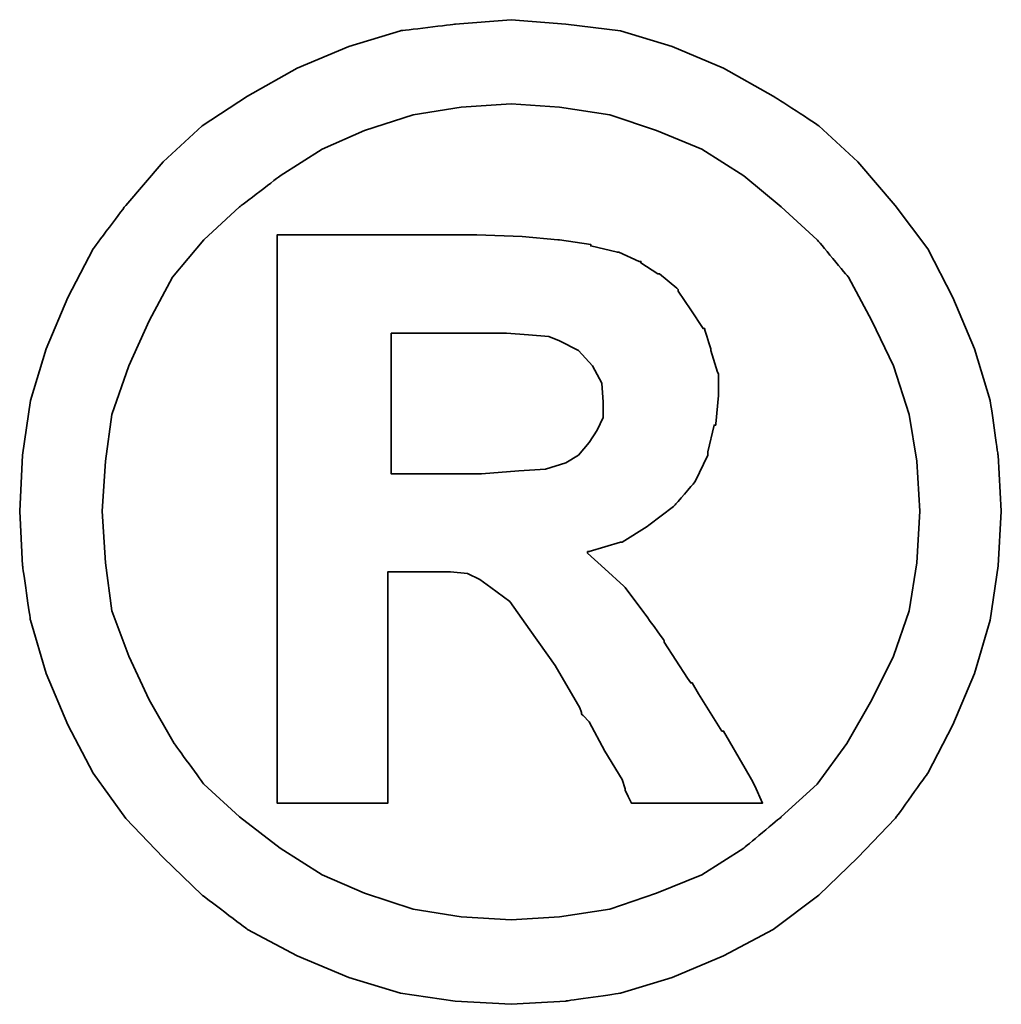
# Model space of a CAD drawing. Header units: millimetres. Extents: x 393 to 508, y 187 to 247.
# Tile 50 of 53: x 463.09 to 463.384, y 217.768 to 218.063. Entities that reach past the tile are written whole.
import ezdxf

# ---------------------------------------------------------------- set-up
doc = ezdxf.new("R2010")
doc.units = ezdxf.units.MM
doc.header["$LTSCALE"] = 0.06
doc.layers.add('DIM', color=4, linetype='CONTINUOUS')
doc.layers.add('layer 1', color=7, linetype='CONTINUOUS')

# ---------------------------------------------------------------- blocks, each defined once
blk = doc.blocks.new('TBI MOTION logo(完整正式版)')
at = {"layer": 'layer 1', "color": 22, "lineweight": 35}
for points, knots in [([(81.20634, 4.98624), (81.20634, 4.98624), (81.18649, 5.32862), (81.18649, 5.32862), (81.18649, 5.32862), (81.18649, 5.32862), (81.13886, 5.66206), (81.13886, 5.66206), (81.13886, 5.66206), (81.13886, 5.66206), (81.04359, 5.97764), (81.04359, 5.97764), (81.04359, 5.97764), (81.04359, 5.97764), (80.91061, 6.29124), (80.91061, 6.29124), (80.91061, 6.29124), (80.91061, 6.29124), (80.75778, 6.58697), (80.75778, 6.58697), (80.75778, 6.58697), (80.75778, 6.58697), (80.5593, 6.85294), (80.5593, 6.85294), (80.5593, 6.85294), (80.5593, 6.85294), (80.33105, 7.1189), (80.33105, 7.1189), (80.33105, 7.1189), (80.33105, 7.1189), (80.09287, 7.33921), (80.09287, 7.33921), (80.09287, 7.33921), (80.09287, 7.33921), (79.815, 7.51982), (79.815, 7.51982), (79.815, 7.51982), (79.815, 7.51982), (79.51133, 7.69051), (79.51133, 7.69051), (79.51133, 7.69051), (79.51133, 7.69051), (79.19773, 7.8235), (79.19773, 7.8235), (79.19773, 7.8235), (79.19773, 7.8235), (78.88215, 7.91877), (78.88215, 7.91877), (78.88215, 7.91877), (78.88215, 7.91877), (78.54871, 7.95846), (78.54871, 7.95846), (78.54871, 7.95846), (78.54871, 7.95846), (78.21526, 7.98625), (78.21526, 7.98625), (78.21526, 7.98625), (78.21526, 7.98625), (77.87388, 7.95846), (77.87388, 7.95846), (77.87388, 7.95846), (77.87388, 7.95846), (77.54044, 7.91877), (77.54044, 7.91877), (77.54044, 7.91877), (77.54044, 7.91877), (77.22485, 7.8235), (77.22485, 7.8235), (77.22485, 7.8235), (77.22485, 7.8235), (76.91027, 7.69051), (76.91027, 7.69051), (76.91027, 7.69051), (76.91027, 7.69051), (76.6056, 7.51982), (76.6056, 7.51982), (76.6056, 7.51982), (76.6056, 7.51982), (76.32972, 7.33921), (76.32972, 7.33921), (76.32972, 7.33921), (76.32972, 7.33921), (76.09154, 7.1189), (76.09154, 7.1189), (76.09154, 7.1189), (76.09154, 7.1189), (75.86329, 6.85294), (75.86329, 6.85294), (75.86329, 6.85294), (75.86329, 6.85294), (75.66382, 6.58697), (75.66382, 6.58697), (75.66382, 6.58697), (75.66382, 6.58697), (75.51099, 6.29124), (75.51099, 6.29124), (75.51099, 6.29124), (75.51099, 6.29124), (75.37702, 5.97764), (75.37702, 5.97764), (75.37702, 5.97764), (75.37702, 5.97764), (75.28175, 5.66206), (75.28175, 5.66206), (75.28175, 5.66206), (75.28175, 5.66206), (75.23411, 5.32862), (75.23411, 5.32862), (75.23411, 5.32862), (75.23411, 5.32862), (75.21625, 4.98624), (75.21625, 4.98624), (75.21625, 4.98624), (75.21625, 4.98624), (75.23411, 4.6528), (75.23411, 4.6528), (75.23411, 4.6528), (75.23411, 4.6528), (75.28175, 4.32035), (75.28175, 4.32035), (75.28175, 4.32035), (75.28175, 4.32035), (75.37702, 3.99583), (75.37702, 3.99583), (75.37702, 3.99583), (75.37702, 3.99583), (75.51099, 3.68224), (75.51099, 3.68224), (75.51099, 3.68224), (75.51099, 3.68224), (75.66382, 3.38749), (75.66382, 3.38749), (75.66382, 3.38749), (75.66382, 3.38749), (75.86329, 3.10963), (75.86329, 3.10963), (75.86329, 3.10963), (75.86329, 3.10963), (76.09154, 2.87145), (76.09154, 2.87145), (76.09154, 2.87145), (76.09154, 2.87145), (76.32972, 2.6432), (76.32972, 2.6432), (76.32972, 2.6432), (76.32972, 2.6432), (76.6056, 2.43381), (76.6056, 2.43381), (76.6056, 2.43381), (76.6056, 2.43381), (76.91027, 2.27205), (76.91027, 2.27205), (76.91027, 2.27205), (76.91027, 2.27205), (77.22485, 2.13906), (77.22485, 2.13906), (77.22485, 2.13906), (77.22485, 2.13906), (77.54044, 2.0438), (77.54044, 2.0438), (77.54044, 2.0438), (77.54044, 2.0438), (77.87388, 1.99616), (77.87388, 1.99616), (77.87388, 1.99616), (77.87388, 1.99616), (78.21526, 1.97631), (78.21526, 1.97631), (78.21526, 1.97631), (78.21526, 1.97631), (78.54871, 1.99616), (78.54871, 1.99616), (78.54871, 1.99616), (78.54871, 1.99616), (78.88215, 2.0438), (78.88215, 2.0438), (78.88215, 2.0438), (78.88215, 2.0438), (79.19773, 2.13906), (79.19773, 2.13906), (79.19773, 2.13906), (79.19773, 2.13906), (79.51133, 2.27205), (79.51133, 2.27205), (79.51133, 2.27205), (79.51133, 2.27205), (79.815, 2.43381), (79.815, 2.43381), (79.815, 2.43381), (79.815, 2.43381), (80.09287, 2.6432), (80.09287, 2.6432), (80.09287, 2.6432), (80.09287, 2.6432), (80.33105, 2.87145), (80.33105, 2.87145), (80.33105, 2.87145), (80.33105, 2.87145), (80.5593, 3.10963), (80.5593, 3.10963), (80.5593, 3.10963), (80.5593, 3.10963), (80.75778, 3.38749), (80.75778, 3.38749), (80.75778, 3.38749), (80.75778, 3.38749), (80.91061, 3.68224), (80.91061, 3.68224), (80.91061, 3.68224), (80.91061, 3.68224), (81.04359, 3.99583), (81.04359, 3.99583), (81.04359, 3.99583), (81.04359, 3.99583), (81.13886, 4.32035), (81.13886, 4.32035), (81.13886, 4.32035), (81.13886, 4.32035), (81.18649, 4.6528), (81.18649, 4.6528), (81.18649, 4.6528), (81.18649, 4.6528), (81.20634, 4.98624), (81.20634, 4.98624)], [0, 0, 0, 0, 0.0178571, 0.0178571, 0.0178571, 0.0178572, 0.0357143, 0.0357143, 0.0357143, 0.0357143, 0.0535714, 0.0535714, 0.0535714, 0.0535714, 0.0714286, 0.0714286, 0.0714286, 0.0714286, 0.0892857, 0.0892857, 0.0892857, 0.0892857, 0.1071429, 0.1071429, 0.1071429, 0.1071429, 0.125, 0.125, 0.125, 0.125, 0.1428571, 0.1428571, 0.1428571, 0.1428572, 0.1607143, 0.1607143, 0.1607143, 0.1607143, 0.1785714, 0.1785714, 0.1785714, 0.1785714, 0.1964286, 0.1964286, 0.1964286, 0.1964286, 0.2142857, 0.2142857, 0.2142857, 0.2142857, 0.2321429, 0.2321429, 0.2321429, 0.2321429, 0.25, 0.25, 0.25, 0.25, 0.2678571, 0.2678571, 0.2678571, 0.2678572, 0.2857143, 0.2857143, 0.2857143, 0.2857143, 0.3035714, 0.3035714, 0.3035714, 0.3035714, 0.3214286, 0.3214286, 0.3214286, 0.3214286, 0.3392857, 0.3392857, 0.3392857, 0.3392857, 0.3571429, 0.3571429, 0.3571429, 0.3571429, 0.375, 0.375, 0.375, 0.375, 0.3928571, 0.3928571, 0.3928571, 0.3928572, 0.4107143, 0.4107143, 0.4107143, 0.4107143, 0.4285714, 0.4285714, 0.4285714, 0.4285714, 0.4464286, 0.4464286, 0.4464286, 0.4464286, 0.4642857, 0.4642857, 0.4642857, 0.4642857, 0.4821429, 0.4821429, 0.4821429, 0.4821429, 0.5, 0.5, 0.5, 0.5, 0.5178571, 0.5178571, 0.5178571, 0.5178572, 0.5357143, 0.5357143, 0.5357143, 0.5357143, 0.5535714, 0.5535714, 0.5535714, 0.5535714, 0.5714286, 0.5714286, 0.5714286, 0.5714286, 0.5892857, 0.5892857, 0.5892857, 0.5892857, 0.6071429, 0.6071429, 0.6071429, 0.6071429, 0.625, 0.625, 0.625, 0.625, 0.6428571, 0.6428571, 0.6428571, 0.6428572, 0.6607143, 0.6607143, 0.6607143, 0.6607143, 0.6785714, 0.6785714, 0.6785714, 0.6785714, 0.6964286, 0.6964286, 0.6964286, 0.6964286, 0.7142857, 0.7142857, 0.7142857, 0.7142857, 0.7321429, 0.7321429, 0.7321429, 0.7321429, 0.75, 0.75, 0.75, 0.75, 0.7678571, 0.7678571, 0.7678571, 0.7678572, 0.7857143, 0.7857143, 0.7857143, 0.7857143, 0.8035714, 0.8035714, 0.8035714, 0.8035714, 0.8214286, 0.8214286, 0.8214286, 0.8214286, 0.8392857, 0.8392857, 0.8392857, 0.8392857, 0.8571429, 0.8571429, 0.8571429, 0.8571429, 0.875, 0.875, 0.875, 0.875, 0.8928571, 0.8928571, 0.8928571, 0.8928572, 0.9107143, 0.9107143, 0.9107143, 0.9107143, 0.9285714, 0.9285714, 0.9285714, 0.9285714, 0.9464286, 0.9464286, 0.9464286, 0.9464286, 0.9642857, 0.9642857, 0.9642857, 0.9642857, 0.9821429, 0.9821429, 0.9821429, 0.9821429, 1, 1, 1, 1]), ([(80.71014, 4.98624), (80.71014, 4.98624), (80.69129, 5.29091), (80.69129, 5.29091), (80.69129, 5.29091), (80.69129, 5.29091), (80.64464, 5.57672), (80.64464, 5.57672), (80.64464, 5.57672), (80.64464, 5.57672), (80.54937, 5.87245), (80.54937, 5.87245), (80.54937, 5.87245), (80.54937, 5.87245), (80.41639, 6.14833), (80.41639, 6.14833), (80.41639, 6.14833), (80.41639, 6.14833), (80.27349, 6.41429), (80.27349, 6.41429), (80.27349, 6.41429), (80.27349, 6.41429), (80.08295, 6.64255), (80.08295, 6.64255), (80.08295, 6.64255), (80.08295, 6.64255), (79.86264, 6.84301), (79.86264, 6.84301), (79.86264, 6.84301), (79.86264, 6.84301), (79.63439, 7.03355), (79.63439, 7.03355), (79.63439, 7.03355), (79.63439, 7.03355), (79.37835, 7.1963), (79.37835, 7.1963), (79.37835, 7.1963), (79.37835, 7.1963), (79.10246, 7.30944), (79.10246, 7.30944), (79.10246, 7.30944), (79.10246, 7.30944), (78.81665, 7.40471), (78.81665, 7.40471), (78.81665, 7.40471), (78.81665, 7.40471), (78.511, 7.45234), (78.511, 7.45234), (78.511, 7.45234), (78.511, 7.45234), (78.21526, 7.47219), (78.21526, 7.47219), (78.21526, 7.47219), (78.21526, 7.47219), (77.9106, 7.45234), (77.9106, 7.45234), (77.9106, 7.45234), (77.9106, 7.45234), (77.61685, 7.40471), (77.61685, 7.40471), (77.61685, 7.40471), (77.61685, 7.40471), (77.32012, 7.30944), (77.32012, 7.30944), (77.32012, 7.30944), (77.32012, 7.30944), (77.06309, 7.1963), (77.06309, 7.1963), (77.06309, 7.1963), (77.06309, 7.1963), (76.80606, 7.03355), (76.80606, 7.03355), (76.80606, 7.03355), (76.80606, 7.03355), (76.55797, 6.84301), (76.55797, 6.84301), (76.55797, 6.84301), (76.55797, 6.84301), (76.34063, 6.64255), (76.34063, 6.64255), (76.34063, 6.64255), (76.34063, 6.64255), (76.1491, 6.41429), (76.1491, 6.41429), (76.1491, 6.41429), (76.1491, 6.41429), (76.0062, 6.14833), (76.0062, 6.14833), (76.0062, 6.14833), (76.0062, 6.14833), (75.88314, 5.87245), (75.88314, 5.87245), (75.88314, 5.87245), (75.88314, 5.87245), (75.77794, 5.57672), (75.77794, 5.57672), (75.77794, 5.57672), (75.77794, 5.57672), (75.73924, 5.29091), (75.73924, 5.29091), (75.73924, 5.29091), (75.73924, 5.29091), (75.72039, 4.98624), (75.72039, 4.98624), (75.72039, 4.98624), (75.72039, 4.98624), (75.73924, 4.67165), (75.73924, 4.67165), (75.73924, 4.67165), (75.73924, 4.67165), (75.77794, 4.37791), (75.77794, 4.37791), (75.77794, 4.37791), (75.77794, 4.37791), (75.88314, 4.10102), (75.88314, 4.10102), (75.88314, 4.10102), (75.88314, 4.10102), (76.0062, 3.83407), (76.0062, 3.83407), (76.0062, 3.83407), (76.0062, 3.83407), (76.15902, 3.56811), (76.15902, 3.56811), (76.15902, 3.56811), (76.15902, 3.56811), (76.34063, 3.32001), (76.34063, 3.32001), (76.34063, 3.32001), (76.34063, 3.32001), (76.55797, 3.11955), (76.55797, 3.11955), (76.55797, 3.11955), (76.55797, 3.11955), (76.80606, 2.92901), (76.80606, 2.92901), (76.80606, 2.92901), (76.80606, 2.92901), (77.06309, 2.76725), (77.06309, 2.76725), (77.06309, 2.76725), (77.06309, 2.76725), (77.32012, 2.65412), (77.32012, 2.65412), (77.32012, 2.65412), (77.32012, 2.65412), (77.61685, 2.55786), (77.61685, 2.55786), (77.61685, 2.55786), (77.61685, 2.55786), (77.9106, 2.51022), (77.9106, 2.51022), (77.9106, 2.51022), (77.9106, 2.51022), (78.21526, 2.49137), (78.21526, 2.49137), (78.21526, 2.49137), (78.21526, 2.49137), (78.511, 2.51022), (78.511, 2.51022), (78.511, 2.51022), (78.511, 2.51022), (78.81665, 2.55786), (78.81665, 2.55786), (78.81665, 2.55786), (78.81665, 2.55786), (79.10246, 2.65412), (79.10246, 2.65412), (79.10246, 2.65412), (79.10246, 2.65412), (79.37835, 2.76725), (79.37835, 2.76725), (79.37835, 2.76725), (79.37835, 2.76725), (79.63439, 2.92901), (79.63439, 2.92901), (79.63439, 2.92901), (79.63439, 2.92901), (79.86264, 3.11955), (79.86264, 3.11955), (79.86264, 3.11955), (79.86264, 3.11955), (80.08295, 3.32001), (80.08295, 3.32001), (80.08295, 3.32001), (80.08295, 3.32001), (80.26356, 3.56811), (80.26356, 3.56811), (80.26356, 3.56811), (80.26356, 3.56811), (80.41639, 3.83407), (80.41639, 3.83407), (80.41639, 3.83407), (80.41639, 3.83407), (80.54937, 4.10102), (80.54937, 4.10102), (80.54937, 4.10102), (80.54937, 4.10102), (80.64464, 4.37791), (80.64464, 4.37791), (80.64464, 4.37791), (80.64464, 4.37791), (80.69129, 4.67165), (80.69129, 4.67165), (80.69129, 4.67165), (80.69129, 4.67165), (80.71014, 4.98624), (80.71014, 4.98624)], [0, 0, 0, 0, 0.0192308, 0.0192308, 0.0192308, 0.0192308, 0.0384615, 0.0384615, 0.0384615, 0.0384615, 0.0576923, 0.0576923, 0.0576923, 0.0576923, 0.0769231, 0.0769231, 0.0769231, 0.0769231, 0.0961538, 0.0961538, 0.0961538, 0.0961539, 0.1153846, 0.1153846, 0.1153846, 0.1153846, 0.1346154, 0.1346154, 0.1346154, 0.1346154, 0.1538462, 0.1538462, 0.1538462, 0.1538462, 0.1730769, 0.1730769, 0.1730769, 0.1730769, 0.1923077, 0.1923077, 0.1923077, 0.1923077, 0.2115385, 0.2115385, 0.2115385, 0.2115385, 0.2307692, 0.2307692, 0.2307692, 0.2307692, 0.25, 0.25, 0.25, 0.25, 0.2692308, 0.2692308, 0.2692308, 0.2692308, 0.2884615, 0.2884615, 0.2884615, 0.2884615, 0.3076923, 0.3076923, 0.3076923, 0.3076923, 0.3269231, 0.3269231, 0.3269231, 0.3269231, 0.3461538, 0.3461538, 0.3461538, 0.3461539, 0.3653846, 0.3653846, 0.3653846, 0.3653846, 0.3846154, 0.3846154, 0.3846154, 0.3846154, 0.4038462, 0.4038462, 0.4038462, 0.4038462, 0.4230769, 0.4230769, 0.4230769, 0.4230769, 0.4423077, 0.4423077, 0.4423077, 0.4423077, 0.4615385, 0.4615385, 0.4615385, 0.4615385, 0.4807692, 0.4807692, 0.4807692, 0.4807692, 0.5, 0.5, 0.5, 0.5, 0.5192308, 0.5192308, 0.5192308, 0.5192308, 0.5384615, 0.5384615, 0.5384615, 0.5384615, 0.5576923, 0.5576923, 0.5576923, 0.5576923, 0.5769231, 0.5769231, 0.5769231, 0.5769231, 0.5961538, 0.5961538, 0.5961538, 0.5961539, 0.6153846, 0.6153846, 0.6153846, 0.6153846, 0.6346154, 0.6346154, 0.6346154, 0.6346154, 0.6538462, 0.6538462, 0.6538462, 0.6538462, 0.6730769, 0.6730769, 0.6730769, 0.6730769, 0.6923077, 0.6923077, 0.6923077, 0.6923077, 0.7115385, 0.7115385, 0.7115385, 0.7115385, 0.7307692, 0.7307692, 0.7307692, 0.7307692, 0.75, 0.75, 0.75, 0.75, 0.7692308, 0.7692308, 0.7692308, 0.7692308, 0.7884615, 0.7884615, 0.7884615, 0.7884615, 0.8076923, 0.8076923, 0.8076923, 0.8076923, 0.8269231, 0.8269231, 0.8269231, 0.8269231, 0.8461538, 0.8461538, 0.8461538, 0.8461539, 0.8653846, 0.8653846, 0.8653846, 0.8653846, 0.8846154, 0.8846154, 0.8846154, 0.8846154, 0.9038462, 0.9038462, 0.9038462, 0.9038462, 0.9230769, 0.9230769, 0.9230769, 0.9230769, 0.9423077, 0.9423077, 0.9423077, 0.9423077, 0.9615385, 0.9615385, 0.9615385, 0.9615385, 0.9807692, 0.9807692, 0.9807692, 0.9807692, 1, 1, 1, 1]), ([(76.78721, 3.2823), (76.78721, 3.2823), (76.78721, 3.32001), (76.78721, 3.32001), (76.78721, 3.32001), (76.78721, 3.32001), (76.78721, 3.42422), (76.78721, 3.42422), (76.78721, 3.42422), (76.78721, 3.42422), (76.78721, 3.59689), (76.78721, 3.59689), (76.78721, 3.59689), (76.78721, 3.59689), (76.78721, 3.80529), (76.78721, 3.80529), (76.78721, 3.80529), (76.78721, 3.80529), (76.78721, 4.0524), (76.78721, 4.0524), (76.78721, 4.0524), (76.78721, 4.0524), (76.78721, 4.32035), (76.78721, 4.32035), (76.78721, 4.32035), (76.78721, 4.32035), (76.78721, 4.92868), (76.78721, 4.92868), (76.78721, 4.92868), (76.78721, 4.92868), (76.78721, 5.53801), (76.78721, 5.53801), (76.78721, 5.53801), (76.78721, 5.53801), (76.78721, 5.82482), (76.78721, 5.82482), (76.78721, 5.82482), (76.78721, 5.82482), (76.78721, 6.07291), (76.78721, 6.07291), (76.78721, 6.07291), (76.78721, 6.07291), (76.78721, 6.30017), (76.78721, 6.30017), (76.78721, 6.30017), (76.78721, 6.30017), (76.78721, 6.45399), (76.78721, 6.45399), (76.78721, 6.45399), (76.78721, 6.45399), (76.78721, 6.5572), (76.78721, 6.5572), (76.78721, 6.5572), (76.78721, 6.5572), (76.78721, 6.59689), (76.78721, 6.59689), (76.78721, 6.59689), (76.78721, 6.59689), (76.78721, 6.67232), (76.78721, 6.67232), (76.78721, 6.67232), (76.78721, 6.67232), (76.8537, 6.67232), (76.8537, 6.67232), (76.8537, 6.67232), (76.8537, 6.67232), (76.87355, 6.67232), (76.87355, 6.67232), (76.87355, 6.67232), (76.87355, 6.67232), (76.91027, 6.67232), (76.91027, 6.67232), (76.91027, 6.67232), (76.91027, 6.67232), (77.04424, 6.67232), (77.04424, 6.67232), (77.04424, 6.67232), (77.04424, 6.67232), (77.22485, 6.67232), (77.22485, 6.67232), (77.22485, 6.67232), (77.22485, 6.67232), (77.43524, 6.67232), (77.43524, 6.67232), (77.43524, 6.67232), (77.43524, 6.67232), (77.65357, 6.67232), (77.65357, 6.67232), (77.65357, 6.67232), (77.65357, 6.67232), (77.82625, 6.67232), (77.82625, 6.67232), (77.82625, 6.67232), (77.82625, 6.67232), (77.94037, 6.67232), (77.94037, 6.67232), (77.94037, 6.67232), (77.94037, 6.67232), (77.97709, 6.67232), (77.97709, 6.67232), (77.97709, 6.67232), (77.97709, 6.67232), (77.99694, 6.67232), (77.99694, 6.67232), (77.99694, 6.67232), (77.99694, 6.67232), (78.00686, 6.67232), (78.00686, 6.67232), (78.00686, 6.67232), (78.00686, 6.67232), (78.28275, 6.6624), (78.28275, 6.6624), (78.28275, 6.6624), (78.28275, 6.6624), (78.50107, 6.64255), (78.50107, 6.64255), (78.50107, 6.64255), (78.50107, 6.64255), (78.511, 6.64255), (78.511, 6.64255), (78.511, 6.64255), (78.511, 6.64255), (78.70154, 6.61476), (78.70154, 6.61476), (78.70154, 6.61476), (78.70154, 6.61476), (78.70154, 6.60483), (78.70154, 6.60483), (78.70154, 6.60483), (78.70154, 6.60483), (78.86429, 6.56713), (78.86429, 6.56713), (78.86429, 6.56713), (78.86429, 6.56713), (78.87223, 6.56713), (78.87223, 6.56713), (78.87223, 6.56713), (78.87223, 6.56713), (78.99727, 6.51056), (78.99727, 6.51056), (78.99727, 6.51056), (78.99727, 6.51056), (79.00719, 6.51056), (79.00719, 6.51056), (79.00719, 6.51056), (79.00719, 6.51056), (79.00719, 6.50162), (79.00719, 6.50162), (79.00719, 6.50162), (79.00719, 6.50162), (79.1104, 6.43415), (79.1104, 6.43415), (79.1104, 6.43415), (79.1104, 6.43415), (79.12132, 6.43415), (79.12132, 6.43415), (79.12132, 6.43415), (79.12132, 6.43415), (79.22552, 6.34781), (79.22552, 6.34781), (79.22552, 6.34781), (79.22552, 6.34781), (79.23544, 6.33888), (79.23544, 6.33888), (79.23544, 6.33888), (79.23544, 6.33888), (79.23544, 6.32895), (79.23544, 6.32895), (79.23544, 6.32895), (79.23544, 6.32895), (79.31087, 6.21483), (79.31087, 6.21483), (79.31087, 6.21483), (79.31087, 6.21483), (79.38629, 6.1007), (79.38629, 6.1007), (79.38629, 6.1007), (79.38629, 6.1007), (79.3972, 6.1007), (79.3972, 6.1007), (79.3972, 6.1007), (79.3972, 6.1007), (79.3972, 6.09078), (79.3972, 6.09078), (79.3972, 6.09078), (79.3972, 6.09078), (79.43392, 5.97764), (79.43392, 5.97764), (79.43392, 5.97764), (79.43392, 5.97764), (79.43392, 5.96772), (79.43392, 5.96772), (79.43392, 5.96772), (79.43392, 5.96772), (79.47362, 5.83474), (79.47362, 5.83474), (79.47362, 5.83474), (79.47362, 5.83474), (79.48156, 5.82482), (79.48156, 5.82482), (79.48156, 5.82482), (79.48156, 5.82482), (79.48156, 5.69977), (79.48156, 5.69977), (79.48156, 5.69977), (79.48156, 5.69977), (79.48156, 5.69183), (79.48156, 5.69183), (79.48156, 5.69183), (79.48156, 5.69183), (79.4637, 5.51915), (79.4637, 5.51915), (79.4637, 5.51915), (79.4637, 5.51915), (79.4637, 5.51122), (79.4637, 5.51122), (79.4637, 5.51122), (79.4637, 5.51122), (79.45377, 5.51122), (79.45377, 5.51122), (79.45377, 5.51122), (79.45377, 5.51122), (79.41507, 5.34847), (79.41507, 5.34847), (79.41507, 5.34847), (79.41507, 5.34847), (79.41507, 5.33854), (79.41507, 5.33854), (79.41507, 5.33854), (79.41507, 5.33854), (79.41507, 5.32862), (79.41507, 5.32862), (79.41507, 5.32862), (79.41507, 5.32862), (79.33865, 5.16785), (79.33865, 5.16785), (79.33865, 5.16785), (79.33865, 5.16785), (79.33071, 5.15693), (79.33071, 5.15693), (79.33071, 5.15693), (79.33071, 5.15693), (79.2156, 5.02495), (79.2156, 5.02495), (79.2156, 5.02495), (79.2156, 5.02495), (79.20567, 5.01502), (79.20567, 5.01502), (79.20567, 5.01502), (79.20567, 5.01502), (79.05483, 4.89991), (79.05483, 4.89991), (79.05483, 4.89991), (79.05483, 4.89991), (79.04491, 4.89197), (79.04491, 4.89197), (79.04491, 4.89197), (79.04491, 4.89197), (78.89208, 4.7967), (78.89208, 4.7967), (78.89208, 4.7967), (78.89208, 4.7967), (78.88215, 4.7967), (78.88215, 4.7967), (78.88215, 4.7967), (78.88215, 4.7967), (78.69161, 4.73913), (78.69161, 4.73913), (78.69161, 4.73913), (78.69161, 4.73913), (78.68169, 4.73913), (78.68169, 4.73913), (78.68169, 4.73913), (78.68169, 4.73913), (78.68169, 4.72921), (78.68169, 4.72921), (78.68169, 4.72921), (78.68169, 4.72921), (78.78688, 4.63394), (78.78688, 4.63394), (78.78688, 4.63394), (78.78688, 4.63394), (78.902, 4.52875), (78.902, 4.52875), (78.902, 4.52875), (78.902, 4.52875), (78.91093, 4.52081), (78.91093, 4.52081), (78.91093, 4.52081), (78.91093, 4.52081), (79.02506, 4.36798), (79.02506, 4.36798), (79.02506, 4.36798), (79.02506, 4.36798), (79.1501, 4.1953), (79.1501, 4.1953), (79.1501, 4.1953), (79.1501, 4.1953), (79.1501, 4.18736), (79.1501, 4.18736), (79.1501, 4.18736), (79.1501, 4.18736), (79.29201, 3.96705), (79.29201, 3.96705), (79.29201, 3.96705), (79.29201, 3.96705), (79.31087, 3.93828), (79.31087, 3.93828), (79.31087, 3.93828), (79.31087, 3.93828), (79.32079, 3.93828), (79.32079, 3.93828), (79.32079, 3.93828), (79.32079, 3.93828), (79.3585, 3.87178), (79.3585, 3.87178), (79.3585, 3.87178), (79.3585, 3.87178), (79.50141, 3.64353), (79.50141, 3.64353), (79.50141, 3.64353), (79.50141, 3.64353), (79.51133, 3.64353), (79.51133, 3.64353), (79.51133, 3.64353), (79.51133, 3.64353), (79.64431, 3.41528), (79.64431, 3.41528), (79.64431, 3.41528), (79.64431, 3.41528), (79.68202, 3.3478), (79.68202, 3.3478), (79.68202, 3.3478), (79.68202, 3.3478), (79.70187, 3.31009), (79.70187, 3.31009), (79.70187, 3.31009), (79.70187, 3.31009), (79.7495, 3.2049), (79.7495, 3.2049), (79.7495, 3.2049), (79.7495, 3.2049), (79.64431, 3.2049), (79.64431, 3.2049), (79.64431, 3.2049), (79.64431, 3.2049), (79.62546, 3.2049), (79.62546, 3.2049), (79.62546, 3.2049), (79.62546, 3.2049), (79.53912, 3.2049), (79.53912, 3.2049), (79.53912, 3.2049), (79.53912, 3.2049), (79.31087, 3.2049), (79.31087, 3.2049), (79.31087, 3.2049), (79.31087, 3.2049), (79.08262, 3.2049), (79.08262, 3.2049), (79.08262, 3.2049), (79.08262, 3.2049), (79.00719, 3.2049), (79.00719, 3.2049), (79.00719, 3.2049), (79.00719, 3.2049), (78.98735, 3.2049), (78.98735, 3.2049), (78.98735, 3.2049), (78.98735, 3.2049), (78.94964, 3.2049), (78.94964, 3.2049), (78.94964, 3.2049), (78.94964, 3.2049), (78.92979, 3.24459), (78.92979, 3.24459), (78.92979, 3.24459), (78.92979, 3.24459), (78.91093, 3.2823), (78.91093, 3.2823), (78.91093, 3.2823), (78.91093, 3.2823), (78.91093, 3.29223), (78.91093, 3.29223), (78.91093, 3.29223), (78.91093, 3.29223), (78.89208, 3.3478), (78.89208, 3.3478), (78.89208, 3.3478), (78.89208, 3.3478), (78.78688, 3.52048), (78.78688, 3.52048), (78.78688, 3.52048), (78.78688, 3.52048), (78.69161, 3.7001), (78.69161, 3.7001), (78.69161, 3.7001), (78.69161, 3.7001), (78.6539, 3.7388), (78.6539, 3.7388), (78.6539, 3.7388), (78.6539, 3.7388), (78.64398, 3.74873), (78.64398, 3.74873), (78.64398, 3.74873), (78.64398, 3.74873), (78.64398, 3.75766), (78.64398, 3.75766), (78.64398, 3.75766), (78.64398, 3.75766), (78.63405, 3.78644), (78.63405, 3.78644), (78.63405, 3.78644), (78.63405, 3.78644), (78.48321, 4.04347), (78.48321, 4.04347), (78.48321, 4.04347), (78.48321, 4.04347), (78.33038, 4.2618), (78.33038, 4.2618), (78.33038, 4.2618), (78.33038, 4.2618), (78.20732, 4.43447), (78.20732, 4.43447), (78.20732, 4.43447), (78.20732, 4.43447), (78.09221, 4.52081), (78.09221, 4.52081), (78.09221, 4.52081), (78.09221, 4.52081), (78.02472, 4.56845), (78.02472, 4.56845), (78.02472, 4.56845), (78.02472, 4.56845), (77.9493, 4.60616), (77.9493, 4.60616), (77.9493, 4.60616), (77.9493, 4.60616), (77.8451, 4.61608), (77.8451, 4.61608), (77.8451, 4.61608), (77.8451, 4.61608), (77.71113, 4.61608), (77.71113, 4.61608), (77.71113, 4.61608), (77.71113, 4.61608), (77.69128, 4.61608), (77.69128, 4.61608), (77.69128, 4.61608), (77.69128, 4.61608), (77.67342, 4.61608), (77.67342, 4.61608), (77.67342, 4.61608), (77.67342, 4.61608), (77.5583, 4.61608), (77.5583, 4.61608), (77.5583, 4.61608), (77.5583, 4.61608), (77.46303, 4.61608), (77.46303, 4.61608), (77.46303, 4.61608), (77.46303, 4.61608), (77.46303, 4.54761), (77.46303, 4.54761), (77.46303, 4.54761), (77.46303, 4.54761), (77.46303, 4.47318), (77.46303, 4.47318), (77.46303, 4.47318), (77.46303, 4.47318), (77.46303, 4.24294), (77.46303, 4.24294), (77.46303, 4.24294), (77.46303, 4.24294), (77.46303, 3.99583), (77.46303, 3.99583), (77.46303, 3.99583), (77.46303, 3.99583), (77.46303, 3.72888), (77.46303, 3.72888), (77.46303, 3.72888), (77.46303, 3.72888), (77.46303, 3.51055), (77.46303, 3.51055), (77.46303, 3.51055), (77.46303, 3.51055), (77.46303, 3.42422), (77.46303, 3.42422), (77.46303, 3.42422), (77.46303, 3.42422), (77.46303, 3.35773), (77.46303, 3.35773), (77.46303, 3.35773), (77.46303, 3.35773), (77.46303, 3.30017), (77.46303, 3.30017), (77.46303, 3.30017), (77.46303, 3.30017), (77.46303, 3.2823), (77.46303, 3.2823), (77.46303, 3.2823), (77.46303, 3.2823), (77.46303, 3.2049), (77.46303, 3.2049), (77.46303, 3.2049), (77.46303, 3.2049), (77.39753, 3.2049), (77.39753, 3.2049), (77.39753, 3.2049), (77.39753, 3.2049), (77.37768, 3.2049), (77.37768, 3.2049), (77.37768, 3.2049), (77.37768, 3.2049), (77.32012, 3.2049), (77.32012, 3.2049), (77.32012, 3.2049), (77.32012, 3.2049), (77.12165, 3.2049), (77.12165, 3.2049), (77.12165, 3.2049), (77.12165, 3.2049), (76.94897, 3.2049), (76.94897, 3.2049), (76.94897, 3.2049), (76.94897, 3.2049), (76.8924, 3.2049), (76.8924, 3.2049), (76.8924, 3.2049), (76.8924, 3.2049), (76.8537, 3.2049), (76.8537, 3.2049), (76.8537, 3.2049), (76.8537, 3.2049), (76.78721, 3.2049), (76.78721, 3.2049), (76.78721, 3.2049), (76.78721, 3.2049), (76.78721, 3.2823), (76.78721, 3.2823)], [0, 0, 0, 0, 0.0074074, 0.0074074, 0.0074074, 0.0074074, 0.0148148, 0.0148148, 0.0148148, 0.0148148, 0.0222222, 0.0222222, 0.0222222, 0.0222222, 0.0296296, 0.0296296, 0.0296296, 0.0296296, 0.037037, 0.037037, 0.037037, 0.037037, 0.0444444, 0.0444444, 0.0444444, 0.0444445, 0.0518519, 0.0518519, 0.0518519, 0.0518519, 0.0592593, 0.0592593, 0.0592593, 0.0592593, 0.0666667, 0.0666667, 0.0666667, 0.0666667, 0.0740741, 0.0740741, 0.0740741, 0.0740741, 0.0814815, 0.0814815, 0.0814815, 0.0814815, 0.0888889, 0.0888889, 0.0888889, 0.0888889, 0.0962963, 0.0962963, 0.0962963, 0.0962963, 0.1037037, 0.1037037, 0.1037037, 0.1037037, 0.1111111, 0.1111111, 0.1111111, 0.1111111, 0.1185185, 0.1185185, 0.1185185, 0.1185185, 0.1259259, 0.1259259, 0.1259259, 0.1259259, 0.1333333, 0.1333333, 0.1333333, 0.1333333, 0.1407407, 0.1407407, 0.1407407, 0.1407408, 0.1481481, 0.1481481, 0.1481481, 0.1481482, 0.1555556, 0.1555556, 0.1555556, 0.1555556, 0.162963, 0.162963, 0.162963, 0.162963, 0.1703704, 0.1703704, 0.1703704, 0.1703704, 0.1777778, 0.1777778, 0.1777778, 0.1777778, 0.1851852, 0.1851852, 0.1851852, 0.1851852, 0.1925926, 0.1925926, 0.1925926, 0.1925926, 0.2, 0.2, 0.2, 0.2, 0.2074074, 0.2074074, 0.2074074, 0.2074074, 0.2148148, 0.2148148, 0.2148148, 0.2148148, 0.2222222, 0.2222222, 0.2222222, 0.2222222, 0.2296296, 0.2296296, 0.2296296, 0.2296296, 0.237037, 0.237037, 0.237037, 0.237037, 0.2444444, 0.2444444, 0.2444444, 0.2444445, 0.2518519, 0.2518519, 0.2518519, 0.2518519, 0.2592593, 0.2592593, 0.2592593, 0.2592593, 0.2666667, 0.2666667, 0.2666667, 0.2666667, 0.2740741, 0.2740741, 0.2740741, 0.2740741, 0.2814815, 0.2814815, 0.2814815, 0.2814815, 0.2888889, 0.2888889, 0.2888889, 0.2888889, 0.2962963, 0.2962963, 0.2962963, 0.2962963, 0.3037037, 0.3037037, 0.3037037, 0.3037037, 0.3111111, 0.3111111, 0.3111111, 0.3111111, 0.3185185, 0.3185185, 0.3185185, 0.3185185, 0.3259259, 0.3259259, 0.3259259, 0.3259259, 0.3333333, 0.3333333, 0.3333333, 0.3333333, 0.3407407, 0.3407407, 0.3407407, 0.3407408, 0.3481481, 0.3481481, 0.3481481, 0.3481482, 0.3555556, 0.3555556, 0.3555556, 0.3555556, 0.362963, 0.362963, 0.362963, 0.362963, 0.3703704, 0.3703704, 0.3703704, 0.3703704, 0.3777778, 0.3777778, 0.3777778, 0.3777778, 0.3851852, 0.3851852, 0.3851852, 0.3851852, 0.3925926, 0.3925926, 0.3925926, 0.3925926, 0.4, 0.4, 0.4, 0.4, 0.4074074, 0.4074074, 0.4074074, 0.4074074, 0.4148148, 0.4148148, 0.4148148, 0.4148148, 0.4222222, 0.4222222, 0.4222222, 0.4222222, 0.4296296, 0.4296296, 0.4296296, 0.4296296, 0.437037, 0.437037, 0.437037, 0.437037, 0.4444444, 0.4444444, 0.4444444, 0.4444445, 0.4518519, 0.4518519, 0.4518519, 0.4518519, 0.4592593, 0.4592593, 0.4592593, 0.4592593, 0.4666667, 0.4666667, 0.4666667, 0.4666667, 0.4740741, 0.4740741, 0.4740741, 0.4740741, 0.4814815, 0.4814815, 0.4814815, 0.4814815, 0.4888889, 0.4888889, 0.4888889, 0.4888889, 0.4962963, 0.4962963, 0.4962963, 0.4962963, 0.5037037, 0.5037037, 0.5037037, 0.5037037, 0.5111111, 0.5111111, 0.5111111, 0.5111111, 0.5185185, 0.5185185, 0.5185185, 0.5185185, 0.5259259, 0.5259259, 0.5259259, 0.5259259, 0.5333333, 0.5333333, 0.5333333, 0.5333333, 0.5407407, 0.5407407, 0.5407407, 0.5407408, 0.5481481, 0.5481481, 0.5481481, 0.5481482, 0.5555556, 0.5555556, 0.5555556, 0.5555556, 0.562963, 0.562963, 0.562963, 0.562963, 0.5703704, 0.5703704, 0.5703704, 0.5703704, 0.5777778, 0.5777778, 0.5777778, 0.5777778, 0.5851852, 0.5851852, 0.5851852, 0.5851852, 0.5925926, 0.5925926, 0.5925926, 0.5925926, 0.6, 0.6, 0.6, 0.6, 0.6074074, 0.6074074, 0.6074074, 0.6074074, 0.6148148, 0.6148148, 0.6148148, 0.6148148, 0.6222222, 0.6222222, 0.6222222, 0.6222222, 0.6296296, 0.6296296, 0.6296296, 0.6296296, 0.637037, 0.637037, 0.637037, 0.637037, 0.6444444, 0.6444444, 0.6444444, 0.6444445, 0.6518519, 0.6518519, 0.6518519, 0.6518519, 0.6592593, 0.6592593, 0.6592593, 0.6592593, 0.6666667, 0.6666667, 0.6666667, 0.6666667, 0.6740741, 0.6740741, 0.6740741, 0.6740741, 0.6814815, 0.6814815, 0.6814815, 0.6814815, 0.6888889, 0.6888889, 0.6888889, 0.6888889, 0.6962963, 0.6962963, 0.6962963, 0.6962963, 0.7037037, 0.7037037, 0.7037037, 0.7037037, 0.7111111, 0.7111111, 0.7111111, 0.7111111, 0.7185185, 0.7185185, 0.7185185, 0.7185185, 0.7259259, 0.7259259, 0.7259259, 0.7259259, 0.7333333, 0.7333333, 0.7333333, 0.7333333, 0.7407407, 0.7407407, 0.7407407, 0.7407408, 0.7481481, 0.7481481, 0.7481481, 0.7481482, 0.7555556, 0.7555556, 0.7555556, 0.7555556, 0.762963, 0.762963, 0.762963, 0.762963, 0.7703704, 0.7703704, 0.7703704, 0.7703704, 0.7777778, 0.7777778, 0.7777778, 0.7777778, 0.7851852, 0.7851852, 0.7851852, 0.7851852, 0.7925926, 0.7925926, 0.7925926, 0.7925926, 0.8, 0.8, 0.8, 0.8, 0.8074074, 0.8074074, 0.8074074, 0.8074074, 0.8148148, 0.8148148, 0.8148148, 0.8148148, 0.8222222, 0.8222222, 0.8222222, 0.8222222, 0.8296296, 0.8296296, 0.8296296, 0.8296296, 0.837037, 0.837037, 0.837037, 0.837037, 0.8444444, 0.8444444, 0.8444444, 0.8444445, 0.8518519, 0.8518519, 0.8518519, 0.8518519, 0.8592593, 0.8592593, 0.8592593, 0.8592593, 0.8666667, 0.8666667, 0.8666667, 0.8666667, 0.8740741, 0.8740741, 0.8740741, 0.8740741, 0.8814815, 0.8814815, 0.8814815, 0.8814815, 0.8888889, 0.8888889, 0.8888889, 0.8888889, 0.8962963, 0.8962963, 0.8962963, 0.8962963, 0.9037037, 0.9037037, 0.9037037, 0.9037037, 0.9111111, 0.9111111, 0.9111111, 0.9111111, 0.9185185, 0.9185185, 0.9185185, 0.9185185, 0.9259259, 0.9259259, 0.9259259, 0.9259259, 0.9333333, 0.9333333, 0.9333333, 0.9333333, 0.9407407, 0.9407407, 0.9407407, 0.9407408, 0.9481481, 0.9481481, 0.9481481, 0.9481482, 0.9555556, 0.9555556, 0.9555556, 0.9555556, 0.962963, 0.962963, 0.962963, 0.962963, 0.9703704, 0.9703704, 0.9703704, 0.9703704, 0.9777778, 0.9777778, 0.9777778, 0.9777778, 0.9851852, 0.9851852, 0.9851852, 0.9851852, 0.9925926, 0.9925926, 0.9925926, 0.9925926, 1, 1, 1, 1]), ([(77.48288, 6.07291), (77.48288, 6.07291), (77.48288, 5.99551), (77.48288, 5.99551), (77.48288, 5.99551), (77.48288, 5.99551), (77.48288, 5.82482), (77.48288, 5.82482), (77.48288, 5.82482), (77.48288, 5.82482), (77.48288, 5.63328), (77.48288, 5.63328), (77.48288, 5.63328), (77.48288, 5.63328), (77.48288, 5.46358), (77.48288, 5.46358), (77.48288, 5.46358), (77.48288, 5.46358), (77.48288, 5.29091), (77.48288, 5.29091), (77.48288, 5.29091), (77.48288, 5.29091), (77.48288, 5.21449), (77.48288, 5.21449), (77.48288, 5.21449), (77.48288, 5.21449), (77.50074, 5.21449), (77.50074, 5.21449), (77.50074, 5.21449), (77.50074, 5.21449), (77.71113, 5.21449), (77.71113, 5.21449), (77.71113, 5.21449), (77.71113, 5.21449), (77.94037, 5.21449), (77.94037, 5.21449), (77.94037, 5.21449), (77.94037, 5.21449), (78.01579, 5.21449), (78.01579, 5.21449), (78.01579, 5.21449), (78.01579, 5.21449), (78.03465, 5.21449), (78.03465, 5.21449), (78.03465, 5.21449), (78.03465, 5.21449), (78.2629, 5.23335), (78.2629, 5.23335), (78.2629, 5.23335), (78.2629, 5.23335), (78.42565, 5.24327), (78.42565, 5.24327), (78.42565, 5.24327), (78.42565, 5.24327), (78.54871, 5.28098), (78.54871, 5.28098), (78.54871, 5.28098), (78.54871, 5.28098), (78.62611, 5.32862), (78.62611, 5.32862), (78.62611, 5.32862), (78.62611, 5.32862), (78.69161, 5.40503), (78.69161, 5.40503), (78.69161, 5.40503), (78.69161, 5.40503), (78.73925, 5.48145), (78.73925, 5.48145), (78.73925, 5.48145), (78.73925, 5.48145), (78.77696, 5.55885), (78.77696, 5.55885), (78.77696, 5.55885), (78.77696, 5.55885), (78.77696, 5.65214), (78.77696, 5.65214), (78.77696, 5.65214), (78.77696, 5.65214), (78.76902, 5.76726), (78.76902, 5.76726), (78.76902, 5.76726), (78.76902, 5.76726), (78.71146, 5.87245), (78.71146, 5.87245), (78.71146, 5.87245), (78.71146, 5.87245), (78.62611, 5.96772), (78.62611, 5.96772), (78.62611, 5.96772), (78.62611, 5.96772), (78.511, 6.02528), (78.511, 6.02528), (78.511, 6.02528), (78.511, 6.02528), (78.44451, 6.05306), (78.44451, 6.05306), (78.44451, 6.05306), (78.44451, 6.05306), (78.32046, 6.06299), (78.32046, 6.06299), (78.32046, 6.06299), (78.32046, 6.06299), (78.18748, 6.07291), (78.18748, 6.07291), (78.18748, 6.07291), (78.18748, 6.07291), (77.99694, 6.07291), (77.99694, 6.07291), (77.99694, 6.07291), (77.99694, 6.07291), (77.97709, 6.07291), (77.97709, 6.07291), (77.97709, 6.07291), (77.97709, 6.07291), (77.90167, 6.07291), (77.90167, 6.07291), (77.90167, 6.07291), (77.90167, 6.07291), (77.69128, 6.07291), (77.69128, 6.07291), (77.69128, 6.07291), (77.69128, 6.07291), (77.50074, 6.07291), (77.50074, 6.07291), (77.50074, 6.07291), (77.50074, 6.07291), (77.48288, 6.07291), (77.48288, 6.07291)], [0, 0, 0, 0, 0.03125, 0.03125, 0.03125, 0.03125, 0.0625, 0.0625, 0.0625, 0.0625, 0.09375, 0.09375, 0.09375, 0.09375, 0.125, 0.125, 0.125, 0.125, 0.15625, 0.15625, 0.15625, 0.15625, 0.1875, 0.1875, 0.1875, 0.1875, 0.21875, 0.21875, 0.21875, 0.21875, 0.25, 0.25, 0.25, 0.25, 0.28125, 0.28125, 0.28125, 0.28125, 0.3125, 0.3125, 0.3125, 0.3125, 0.34375, 0.34375, 0.34375, 0.34375, 0.375, 0.375, 0.375, 0.375, 0.40625, 0.40625, 0.40625, 0.40625, 0.4375, 0.4375, 0.4375, 0.4375, 0.46875, 0.46875, 0.46875, 0.46875, 0.5, 0.5, 0.5, 0.5, 0.53125, 0.53125, 0.53125, 0.53125, 0.5625, 0.5625, 0.5625, 0.5625, 0.59375, 0.59375, 0.59375, 0.59375, 0.625, 0.625, 0.625, 0.625, 0.65625, 0.65625, 0.65625, 0.65625, 0.6875, 0.6875, 0.6875, 0.6875, 0.71875, 0.71875, 0.71875, 0.71875, 0.75, 0.75, 0.75, 0.75, 0.78125, 0.78125, 0.78125, 0.78125, 0.8125, 0.8125, 0.8125, 0.8125, 0.84375, 0.84375, 0.84375, 0.84375, 0.875, 0.875, 0.875, 0.875, 0.90625, 0.90625, 0.90625, 0.90625, 0.9375, 0.9375, 0.9375, 0.9375, 0.96875, 0.96875, 0.96875, 0.96875, 1, 1, 1, 1])]:
    blk.add_open_spline(points, degree=3, knots=knots, dxfattribs=at)

msp = doc.modelspace()

# ---------------------------------------------------------------- block references
at = {"layer": 'DIM', "color": 7, "xscale": 0.0490385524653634, "yscale": 0.0490385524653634, "zscale": 0.0490385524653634}
msp.add_blockref('TBI MOTION logo(完整正式版)', (459.40128, 217.67145), dxfattribs=at)

doc.saveas('drawing.dxf')
